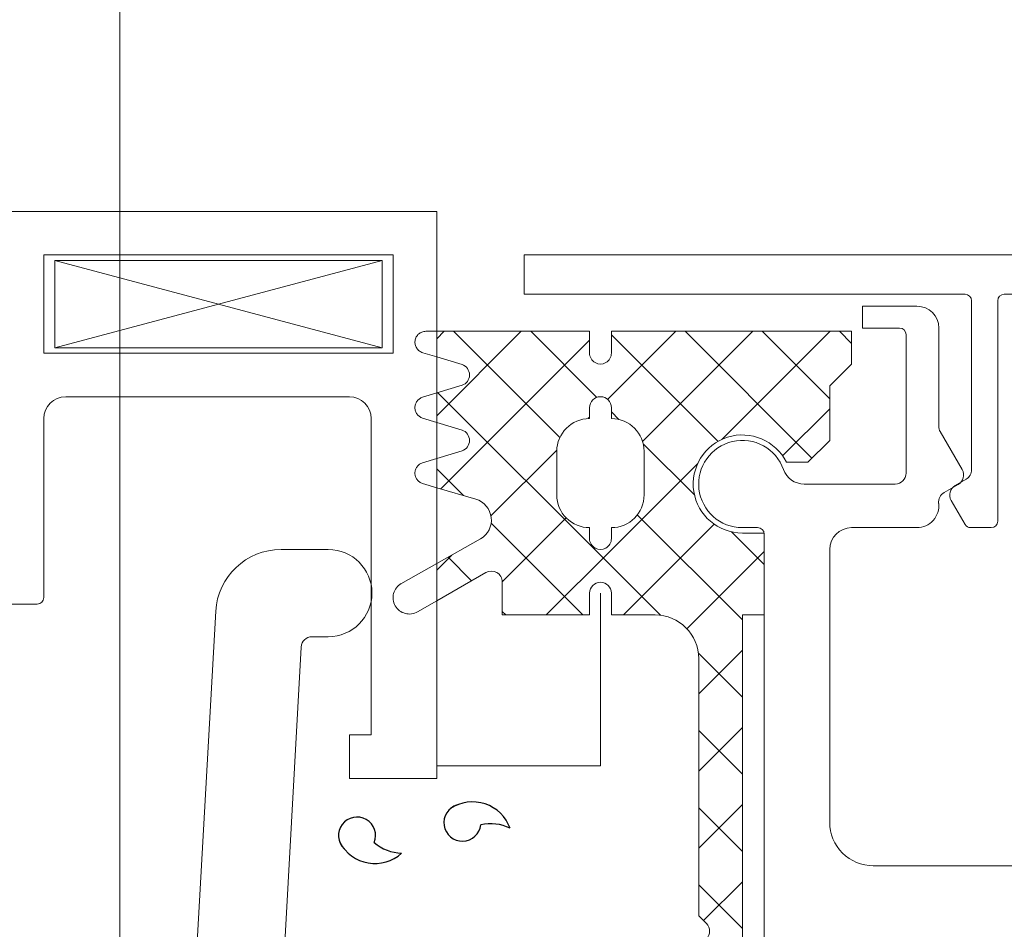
# Model space of a CAD drawing. Header units: inches. Extents: x -647532 to 3008597, y -136987 to 2557681.
# Tile 67 of 153: x 50083 to 50128, y 36571 to 36613. Entities that reach past the tile are written whole.
import ezdxf
from ezdxf import colors
from ezdxf.entities.mleader import LeaderData, LeaderLine
from ezdxf.enums import TextEntityAlignment as Align
from ezdxf.math import Vec2, Vec3

# ---------------------------------------------------------------- set-up
doc = ezdxf.new("R2010")
doc.units = ezdxf.units.IN
doc.header["$MEASUREMENT"] = 0
doc.linetypes.add('BIAL-IT1I-KGD-001-IN-DWG-141 LEVEL 2 - OVERALL FIRE EXIT PLAN$0$HIDDEN', pattern=[9.525, 6.35, -3.175])
doc.layers.add('ARCH', color=8, linetype='Continuous')
for name, color, linetype, lineweight in [('FURN', 8, 'Continuous', 5), ('FURN-HATCH', 8, 'Continuous', 5), ('YD-EXTERNAL 1', 8, 'Continuous', 5)]:
    doc.layers.add(name, color=color, linetype=linetype, lineweight=lineweight)
doc.styles.add('ARIAL', font='arial.ttf')
doc.styles.get("Standard").update_dxf_attribs({"font": 'arial.ttf'})

# ---------------------------------------------------------------- blocks, each defined once
blk = doc.blocks.new('BIAL-IT1I-KGD-001-IN-DWG-141 LEVEL 2 - OVERALL FIRE EXIT PLAN$0$CW LAYOUT')
at = {"linetype": 'ByBlock'}
for p, q in [((-40, 68.76), (-40, 166.76)), ((-38.2, 160.756), (-38.2, 90.76)), ((-12, 84.76), (-12, 92.76)), ((-37.9, 90.46), (-27.8, 90.46)), ((-27.5, 90.16), (-27.5, 89.221)), ((-38.2, 88.96), (-38.2, 68.76)), ((-30.155, 89.26), (-37.9, 89.26)), ((-29.433, 88.509), (-29.722, 89.01)), ((-27.65, 88.961), (-28.75, 88.326)), ((-31.902, 87.827), (-30.162, 88.832)), ((-29.479, 88.649), (-29.105, 88)), ((-36.65, 87.76), (-32.152, 87.76)), ((-37.65, 84.26), (-37.65, 86.76)), ((-27.5, 86.76), (-27.5, 83.76)), ((-30, 86.26), (-36.35, 86.26)), ((-36.65, 85.96), (-36.65, 84.26)), ((-29.5, 81.588), (-29.5, 85.76)), ((-36.65, 84.26), (-37.65, 84.26)), ((-26.5, 82.76), (-14, 82.76)), ((-27.5, 79.46), (-27.5, 78.76)), ((-8, 79.76), (-27.2, 79.76)), ((-38.2, 68.76), (-40, 68.76)), ((-42, 36.76), (-42, 64.76)), ((-42, 64.76), (-16, 64.76)), ((-16, 64.76), (-16, 60.76)), ((-40, 62.76), (-40, 46.76)), ((-35.5, 62.76), (-40, 62.76)), ((-35.5, 46.76), (-35.5, 62.76)), ((-18, 61.76), (-32.5, 61.76)), ((-18, 60.76), (-18, 61.76)), ((-33.5, 60.76), (-33.5, 47.76)), ((-16, 60.76), (-18, 60.76)), ((-40, 46.76), (-35.5, 46.76)), ((-32.5, 46.76), (-24.3, 46.76)), ((-24, 46.46), (-24, 45.06))]:
    blk.add_line(p, q, dxfattribs=at)
at = {"lineweight": -3, "ltscale": 1000}
for p, q in [((-36.5, 83.207), (-35.947, 83.76)), ((-36.5, 83.207), (-35.947, 83.76)), ((-36.5, 82.776), (-31.544, 77.82)), ((-36.5, 82.776), (-31.544, 77.82)), ((-36.5, 79.672), (-33.412, 82.76)), ((-36.5, 79.672), (-33.412, 82.76)), ((-32.949, 82.76), (-30.791, 80.603)), ((-32.949, 82.76), (-30.791, 80.603)), ((-36.5, 76.136), (-30.688, 81.948)), ((-36.5, 76.136), (-30.688, 81.948)), ((-27.307, 78.259), (-25.805, 79.76)), ((-27.307, 78.259), (-25.805, 79.76)), ((-26.413, 79.76), (-22.87, 76.217)), ((-26.413, 79.76), (-22.87, 76.217)), ((-36.5, 79.24), (-31.451, 74.191)), ((-36.5, 79.24), (-31.451, 74.191)), ((-28.083, 73.947), (-23.27, 78.76)), ((-28.083, 73.947), (-23.27, 78.76)), ((-21.878, 78.76), (-19.878, 76.76)), ((-21.878, 78.76), (-19.878, 76.76)), ((-21.75, 76.744), (-19.734, 78.76)), ((-21.75, 76.744), (-19.734, 78.76)), ((-18.342, 78.76), (-16.342, 76.76)), ((-18.342, 78.76), (-16.342, 76.76)), ((-18.199, 76.76), (-16.199, 78.76)), ((-18.199, 76.76), (-16.199, 78.76)), ((-14.806, 78.76), (-12.806, 76.76)), ((-14.806, 78.76), (-12.806, 76.76)), ((-14.663, 76.76), (-12.663, 78.76)), ((-14.663, 76.76), (-12.663, 78.76)), ((-11.271, 78.76), (-9.489, 76.978)), ((-11.271, 78.76), (-9.489, 76.978)), ((-11.128, 76.76), (-9.128, 78.76)), ((-11.128, 76.76), (-9.128, 78.76)), ((-36.341, 72.76), (-31.455, 77.646)), ((-36.341, 72.76), (-31.455, 77.646)), ((-27.657, 77.469), (-23.5, 73.311)), ((-27.657, 77.469), (-23.5, 73.311)), ((-30.44, 76.716), (-26.484, 72.76)), ((-30.44, 76.716), (-26.484, 72.76)), ((-31.345, 74.22), (-28.999, 76.567)), ((-31.345, 74.22), (-28.999, 76.567)), ((-36.5, 75.705), (-33.555, 72.76)), ((-36.5, 75.705), (-33.555, 72.76)), ((-25.734, 72.76), (-23.484, 75.01)), ((-25.734, 72.76), (-23.484, 75.01)), ((-32.805, 72.76), (-32.46, 73.106)), ((-32.805, 72.76), (-32.46, 73.106)), ((-33.688, 64.806), (-25.734, 72.76)), ((-33.688, 64.806), (-25.734, 72.76)), ((-33.555, 72.76), (-33.38, 72.585)), ((-33.555, 72.76), (-33.38, 72.585)), ((-26.484, 72.76), (-23.5, 69.776)), ((-26.484, 72.76), (-23.5, 69.776)), ((-36.5, 69.065), (-33.472, 72.094)), ((-36.5, 69.065), (-33.472, 72.094)), ((-36.091, 71.76), (-29.278, 64.947)), ((-36.091, 71.76), (-29.278, 64.947)), ((-32.555, 71.76), (-32.499, 71.704)), ((-32.555, 71.76), (-32.499, 71.704)), ((-27.708, 67.251), (-23.5, 71.459)), ((-27.708, 67.251), (-23.5, 71.459)), ((-36.5, 65.53), (-31.631, 70.399)), ((-36.5, 65.53), (-31.631, 70.399)), ((-27.949, 70.69), (-25.02, 67.76)), ((-27.949, 70.69), (-25.02, 67.76)), ((-31.056, 70.261), (-28.039, 67.244)), ((-31.056, 70.261), (-28.039, 67.244)), ((-36.5, 68.634), (-32.626, 64.76)), ((-36.5, 68.634), (-32.626, 64.76)), ((-23.663, 67.76), (-23.5, 67.923)), ((-23.663, 67.76), (-23.5, 67.923)), ((-26.148, 65.276), (-25.068, 66.355)), ((-26.148, 65.276), (-25.068, 66.355)), ((-30.199, 64.76), (-28.974, 65.984)), ((-30.199, 64.76), (-28.974, 65.984)), ((-26.247, 65.452), (-25.555, 64.76)), ((-26.247, 65.452), (-25.555, 64.76)), ((-36.5, 65.098), (-36.162, 64.76)), ((-36.5, 65.098), (-36.162, 64.76))]:
    blk.add_line(p, q, dxfattribs=at)
at = {"linetype": 'Continuous'}
for p, q in [((-36.5, 72.76), (-36.5, 83.76)), ((-36.5, 83.76), (-35, 83.76)), ((-36.5, 72.76), (-36.5, 83.76)), ((-36.5, 83.76), (-35, 83.76)), ((-35, 83.76), (-34, 82.76)), ((-35, 83.76), (-34, 82.76)), ((-34, 82.76), (-31.5, 82.76)), ((-34, 82.76), (-31.5, 82.76)), ((-23.5, 79.76), (-27.25, 79.76)), ((-23.5, 79.76), (-27.25, 79.76)), ((-8.5, 78.76), (-23.5, 78.76)), ((-8.5, 78.76), (-23.5, 78.76)), ((-21.5, 76.76), (-9.707, 76.76)), ((-21.5, 76.76), (-9.707, 76.76)), ((-9.707, 76.76), (-9.352, 77.115)), ((-9.707, 76.76), (-9.352, 77.115)), ((-23.5, 72.76), (-23.5, 74.76)), ((-23.5, 72.76), (-23.5, 74.76)), ((-31, 74.26), (-29, 74.26)), ((-31, 74.26), (-29, 74.26)), ((-35.5, 72.76), (-36.5, 72.76)), ((-35.5, 72.76), (-36.5, 72.76)), ((-33, 72.76), (-32.5, 72.76)), ((-33, 72.76), (-32.5, 72.76)), ((-27, 72.76), (-27.5, 72.76)), ((-27, 72.76), (-27.5, 72.76)), ((-23.5, 72.76), (-24.5, 72.76)), ((-23.5, 72.76), (-24.5, 72.76)), ((-36.5, 64.76), (-36.5, 71.76)), ((-36.5, 71.76), (-35.5, 71.76)), ((-36.5, 64.76), (-36.5, 71.76)), ((-36.5, 71.76), (-35.5, 71.76)), ((-33, 71.76), (-32.5, 71.76)), ((-33, 71.76), (-32.5, 71.76)), ((-27, 71.76), (-27.5, 71.76)), ((-27, 71.76), (-27.5, 71.76)), ((-23.5, 71.76), (-24.5, 71.76)), ((-23.5, 71.76), (-24.5, 71.76)), ((-23.5, 67.76), (-23.5, 71.76)), ((-23.5, 67.76), (-23.5, 71.76)), ((-31, 70.26), (-29, 70.26)), ((-31, 70.26), (-29, 70.26)), ((-23.5, 67.76), (-25.013, 67.76)), ((-23.5, 67.76), (-25.013, 67.76)), ((-25.857, 64.76), (-26.985, 66.761)), ((-25.857, 64.76), (-26.985, 66.761)), ((-24.147, 64.76), (-25.446, 67.01)), ((-24.147, 64.76), (-25.446, 67.01)), ((-29.333, 64.76), (-28.808, 66.552)), ((-29.333, 64.76), (-28.808, 66.552)), ((-33.674, 64.76), (-34.026, 65.918)), ((-33.674, 64.76), (-34.026, 65.918)), ((-32.326, 64.76), (-31.974, 65.918)), ((-32.326, 64.76), (-31.974, 65.918)), ((-30.674, 64.76), (-31.026, 65.918)), ((-30.674, 64.76), (-31.026, 65.918))]:
    blk.add_line(p, q, dxfattribs=at)
for p, q in [((-31.5, 82.76), (-30.5, 81.76)), ((-31.5, 82.76), (-30.5, 81.76)), ((-30.5, 80.776), (-30.5, 81.76)), ((-30.5, 80.776), (-30.5, 81.76)), ((-27.25, 78.76), (-27.25, 79.76)), ((-27.25, 78.76), (-27.25, 79.76)), ((-23.5, 78.76), (-23.5, 79.76)), ((-23.5, 78.76), (-23.5, 79.76)), ((-24.5, 72.26), (-16.587, 72.26)), ((-16.587, 72.26), (-16.587, 64.76)), ((-35.326, 64.76), (-34.974, 65.918)), ((-35.326, 64.76), (-34.974, 65.918)), ((-16.587, 64.76), (-16.587, 64.76)), ((-16.587, 64.76), (-16.587, 64.76)), ((-35.75, 62.26), (-39.75, 47.26)), ((-39.75, 62.26), (-35.75, 47.26)), ((-39.75, 47.26), (-39.75, 62.26)), ((-39.75, 62.26), (-35.75, 62.26)), ((-35.75, 62.26), (-35.75, 47.26)), ((-26.5, 57.628), (-26.5, 59.79)), ((-22.5, 59.79), (-22.5, 59.047)), ((-22.028, 58.548), (-8.472, 57.795)), ((-8.5, 53.79), (-23.666, 54.633)), ((-35.75, 47.26), (-39.75, 47.26))]:
    blk.add_line(p, q)
at = {"linetype": 'BIAL-IT1I-KGD-001-IN-DWG-141 LEVEL 2 - OVERALL FIRE EXIT PLAN$0$HIDDEN'}
for p, q in [((-36.5, 64.26), (-36.5, 64.76)), ((-36.5, 64.26), (-36.5, 64.76)), ((-35.52, 64.121), (-35.326, 64.76)), ((-35.52, 64.121), (-35.326, 64.76)), ((-33.477, 64.109), (-33.674, 64.76)), ((-33.477, 64.109), (-33.674, 64.76)), ((-32.523, 64.109), (-32.326, 64.76)), ((-32.523, 64.109), (-32.326, 64.76)), ((-30.477, 64.109), (-30.674, 64.76)), ((-30.477, 64.109), (-30.674, 64.76)), ((-29.523, 64.109), (-29.333, 64.76)), ((-29.523, 64.109), (-29.333, 64.76)), ((-24.93, 63.116), (-25.857, 64.76)), ((-24.93, 63.116), (-25.857, 64.76)), ((-23.642, 63.885), (-24.147, 64.76)), ((-23.642, 63.885), (-24.147, 64.76))]:
    blk.add_line(p, q, dxfattribs=at)
at = {"linetype": 'ByBlock'}
for centre, radius, start, end in [((-37.9, 90.76), 0.3, 180, 270), ((-27.8, 90.16), 0.3, 360, 90), ((-37.9, 88.96), 0.3, 90, 180), ((-29.912, 88.399), 0.5, 30, 120), ((-30.155, 88.76), 0.5, 30, 90), ((-27.8, 89.221), 0.3, 300, 360), ((-29, 88.759), 0.5, 210, 300), ((-28.672, 88.25), 0.5, 210, 276.5829), ((-36.65, 86.76), 1, 90, 180), ((-32.152, 88.26), 0.5, 270, 300), ((-28.5, 86.76), 1, 0, 96.5829), ((-36.35, 85.96), 0.3, 90, 180), ((-30, 85.76), 0.5, 360, 90), ((-14, 84.76), 2, 270, 0), ((-26.5, 83.76), 1, 180, 270), ((-30.5, 81.588), 1, 289.4712, 0), ((-29.5, 78.76), 2, 109.4712, 0.0049), ((-27.2, 79.46), 0.3, 90, 180), ((-32.5, 60.76), 1, 90, 180), ((-32.5, 47.76), 1, 180, 270), ((-24.3, 46.46), 0.3, 0, 90)]:
    blk.add_arc(centre, radius, start, end, dxfattribs=at)
for centre, radius, start, end in [((-29.5, 78.76), 2.25, 116.3878, 0), ((-29.5, 78.76), 2.25, 116.3878, 0), ((-24.5, 59.79), 2, 0, 180), ((-22, 59.047), 0.5, 180, 266.8202), ((-23.5, 57.628), 3, 180, 266.8202)]:
    blk.add_arc(centre, radius, start, end)
at = {"linetype": 'Continuous'}
for centre, radius, start, end in [((-8.999, 76.761), 0.5, 315.5267, 135.1566), ((-8.999, 76.761), 0.5, 315.5267, 135.1566), ((-21.5, 74.76), 2, 89.9972, 179.9972), ((-21.5, 74.76), 2, 89.9972, 179.9972), ((-31, 72.76), 1.5, 90, 180), ((-31, 72.76), 1.5, 90, 180), ((-29, 72.76), 1.5, 360, 90), ((-29, 72.76), 1.5, 360, 90), ((-35.5, 72.26), 0.5, 270, 90), ((-35.5, 72.26), 0.5, 270, 90), ((-33, 72.26), 0.5, 90, 270), ((-33, 72.26), 0.5, 90, 270), ((-27, 72.26), 0.5, 270, 90), ((-27, 72.26), 0.5, 270, 90), ((-24.5, 72.26), 0.5, 90, 270), ((-24.5, 72.26), 0.5, 90, 270), ((-31, 71.76), 1.5, 180, 270), ((-31, 71.76), 1.5, 180, 270), ((-29, 71.76), 1.5, 270, 360), ((-29, 71.76), 1.5, 270, 360), ((-25.013, 67.26), 0.5, 90, 210), ((-25.013, 67.26), 0.5, 90, 210), ((-27.851, 66.261), 1, 30, 163.1187), ((-27.851, 66.261), 1, 30, 163.1187), ((-34.5, 65.76), 0.5, 18.4349, 161.5651), ((-34.5, 65.76), 0.5, 18.4349, 161.5651), ((-31.5, 65.76), 0.5, 18.4349, 161.5651), ((-31.5, 65.76), 0.5, 18.4349, 161.5651)]:
    blk.add_arc(centre, radius, start, end, dxfattribs=at)
at = {"lineweight": -3, "ltscale": 1000}
for centre, radius, start, end in [((-13.111, 66.401), 1.82, 109.5053, 213.7196), ((-13.111, 66.401), 1.82, 109.5053, 213.7196), ((-11.884, 67.21), 2.046, 153.7126, 192.1533), ((-11.884, 67.21), 2.046, 153.7126, 192.1533), ((-13.975, 65.936), 0.848, 196.5581, 83.8702), ((-13.975, 65.936), 0.848, 196.5581, 83.8702), ((-13.926, 61.927), 1.82, 298.0631, 42.2774), ((-13.926, 61.927), 1.82, 298.0631, 42.2774), ((-14.624, 63.22), 2.046, 319.6294, 358.0701), ((-14.624, 63.22), 2.046, 319.6294, 358.0701), ((-13.384, 61.109), 0.848, 67.9125, 315.2246), ((-13.384, 61.109), 0.848, 67.9125, 315.2246)]:
    blk.add_arc(centre, radius, start, end, dxfattribs=at)
at = {"linetype": 'BIAL-IT1I-KGD-001-IN-DWG-141 LEVEL 2 - OVERALL FIRE EXIT PLAN$0$HIDDEN'}
for centre, radius, start, end in [((-36, 64.26), 0.5, 180, 343.8272), ((-36, 64.26), 0.5, 180, 343.8272), ((-33, 64.26), 0.5, 197.5898, 342.4102), ((-33, 64.26), 0.5, 197.5898, 342.4102), ((-30, 64.26), 0.5, 197.5898, 342.4102), ((-30, 64.26), 0.5, 197.5898, 342.4102), ((-24.292, 63.51), 0.75, 210, 30), ((-24.292, 63.51), 0.75, 210, 30)]:
    blk.add_arc(centre, radius, start, end, dxfattribs=at)
blk = doc.blocks.new('BIAL-IT1I-KGD-001-IN-DWG-141 LEVEL 2 - OVERALL FIRE EXIT PLAN$0$A$C258E6B3D')
blk.add_line((12161.52, 4926.444), (12529.52, 4926.444))
blk = doc.blocks.new('_TagSlot')
at = {"color": 0, "linetype": 'ByBlock', "lineweight": -2, "transparency": 16777216}
for p, q in [((-4, 4), (4, 4)), ((-4, -4), (4, -4))]:
    blk.add_line(p, q, dxfattribs=at)
for centre, start, end in [((-4, 0), 90, 270), ((4, 0), 270, 90)]:
    blk.add_arc(centre, 4, start, end, dxfattribs=at)
at = {"layer": 'FURN', "color": 0, "transparency": 16777216, "style": 'ARIAL'}
blk.add_attdef('M-01', text='', height=2.5, dxfattribs=at).set_placement((0, -1.5), align=Align.CENTER)
blk = doc.blocks.new('_DotSmall')
at = {"color": 0, "linetype": 'ByBlock', "const_width": 0.5}
blk.add_lwpolyline([(-0.0625, 0, 1), (0.0625, 0, 1)], format="xyb", close=True, dxfattribs=at)
blk = doc.blocks.new('ARCH')
at = {"layer": 'YD-EXTERNAL 1', "rotation": 269.9999999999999}
for name, p in [('BIAL-IT1I-KGD-001-IN-DWG-141 LEVEL 2 - OVERALL FIRE EXIT PLAN$0$A$C258E6B3D', (45160.642, 49017.883)), ('BIAL-IT1I-KGD-001-IN-DWG-141 LEVEL 2 - OVERALL FIRE EXIT PLAN$0$CW LAYOUT', (50036.85, 36562.363))]:
    blk.add_blockref(name, p, dxfattribs=at)
at = {"layer": 'FURN-HATCH', "linetype": 'Continuous'}
ml = blk.add_multileader_block('Standard', dxfattribs=at)
ml.set_content('_TagSlot', color=256, scale=-11.71875)
ml.set_attribute('M-01', 'VNR1', width=0)
ml.set_leader_properties(color=256, linetype='ByLayer', lineweight=-1)
ml.set_arrow_properties(name='DOTSMALL')
ml.build(insert=Vec2(0, 0))
ml.multileader.update_dxf_attribs({"dogleg_length": 115.809, "arrow_head_size": 28.235})
ctx = ml.context
ctx.base_point, ctx.char_height, ctx.arrow_head_size, ctx.landing_gap_size, ctx.plane_origin = Vec3(101476.346, 52296.962), 200, 28.235, 4, Vec3(100757.024, 52076.672)
notes = []
notes.append((ctx, [(0, (0, 0, 0), (0, 0), (1, 0), 1, [])]))
ctx.block.insert, ctx.block.rotation, ctx.block.scale = Vec3(101570.096, 52296.962), 3.141593, Vec3(-11.71875, 11.71875, 11.71875)
ml = blk.add_multileader_block('Standard', dxfattribs=at)
ml.set_content('_TagSlot', color=256, scale=-11.71875)
ml.set_attribute('M-01', 'VNR1', width=0)
ml.set_leader_properties(color=256, linetype='ByLayer', lineweight=-1)
ml.set_arrow_properties(name='DOTSMALL')
ml.build(insert=Vec2(0, 0))
ml.multileader.update_dxf_attribs({"dogleg_length": 115.809, "arrow_head_size": 28.235})
ctx = ml.context
ctx.base_point, ctx.char_height, ctx.arrow_head_size, ctx.landing_gap_size, ctx.plane_origin = Vec3(97954.669, 52254.917), 200, 28.235, 4, Vec3(97235.347, 52034.627)
notes.append((ctx, [(0, (0, 0, 0), (0, 0), (1, 0), 1, [])]))
ctx.block.insert, ctx.block.rotation, ctx.block.scale = Vec3(98048.419, 52254.917), 3.141593, Vec3(-11.71875, 11.71875, 11.71875)
ml = blk.add_multileader_block('Standard', dxfattribs=at)
ml.set_content('_TagSlot', color=256, scale=-11.71875)
ml.set_attribute('M-01', 'VNR1', width=0)
ml.set_leader_properties(color=256, linetype='ByLayer', lineweight=-1)
ml.set_arrow_properties(name='DOTSMALL')
ml.build(insert=Vec2(0, 0))
ml.multileader.update_dxf_attribs({"dogleg_length": 115.809, "arrow_head_size": 28.235})
ctx = ml.context
ctx.base_point, ctx.char_height, ctx.arrow_head_size, ctx.landing_gap_size, ctx.plane_origin = Vec3(99751.234, 51693.272), 200, 28.235, 4, Vec3(99031.911, 51472.982)
notes.append((ctx, [(0, (0, 0, 0), (0, 0), (1, 0), 1, [])]))
ctx.block.insert, ctx.block.rotation, ctx.block.scale = Vec3(99844.984, 51693.272), 3.141593, Vec3(-11.71875, 11.71875, 11.71875)
for ctx, leaders in notes:
    for number, flags, end, landing, length, lines in leaders:
        leader = LeaderData()
        leader.index, (leader.has_last_leader_line, leader.has_dogleg_vector, leader.attachment_direction) = number, flags
        leader.last_leader_point, leader.dogleg_vector, leader.dogleg_length = Vec3(end), Vec3(landing), length
        for number, points, colour, breaks in lines:
            line = LeaderLine()
            line.index, line.vertices, line.color, line.breaks = number, Vec3.list(points), colors.encode_raw_color(colour), breaks
            leader.lines.append(line)
        ctx.leaders.append(leader)

msp = doc.modelspace()

# ---------------------------------------------------------------- block references
at = {"layer": 'ARCH'}
msp.add_blockref('ARCH', (0, 0), dxfattribs=at)

doc.saveas('drawing.dxf')
